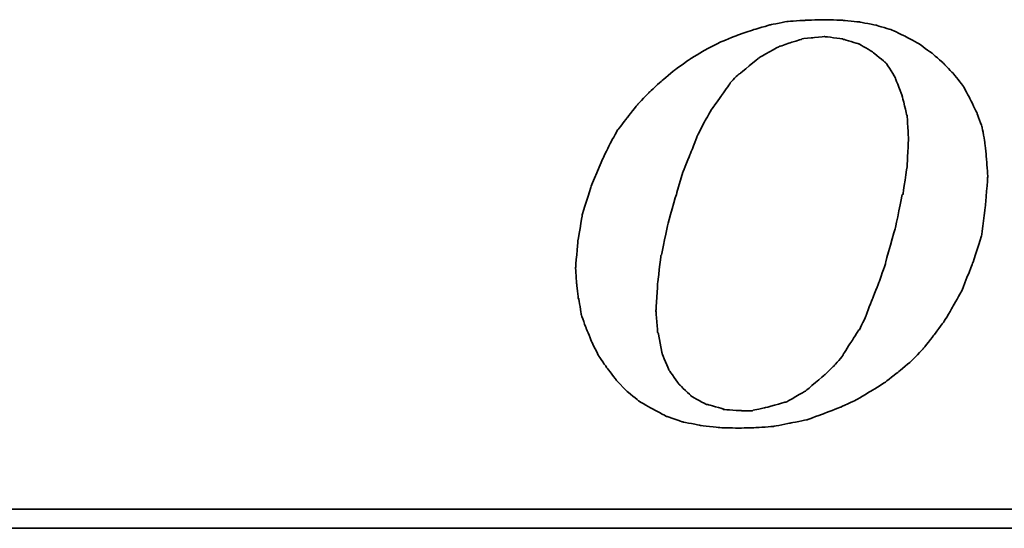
# Model space of a CAD drawing. Header units: millimetres. Extents: x 291 to 529, y -136 to -56.
# Tile 36 of 54: x 464.57 to 468.4, y -113.02 to -111.04. Entities that reach past the tile are written whole.
import ezdxf

# ---------------------------------------------------------------- set-up
doc = ezdxf.new("R2010")
doc.units = ezdxf.units.MM
doc.header["$LTSCALE"] = 0.1
doc.layers.add('DIM', color=4, linetype='CONTINUOUS')
doc.layers.add('layer 1', color=7, linetype='CONTINUOUS')

# ---------------------------------------------------------------- blocks, each defined once
blk = doc.blocks.new('TBI MOTION logo(完整正式版)')
at = {"layer": 'layer 1', "color": 22, "lineweight": 35}
for points, knots in [([(-11.34375, -6.98375), (-11.34375, -6.98375), (-10.91375, -7.43875), (-10.91375, -7.43875), (-10.91375, -7.43875), (-10.91375, -7.43875), (-10.38625, -7.87125), (-10.38625, -7.87125), (-10.38625, -7.87125), (-10.38625, -7.87125), (-9.81125, -8.20375), (-9.81125, -8.20375), (-9.81125, -8.20375), (-9.81125, -8.20375), (-9.21125, -8.51875), (-9.21125, -8.51875), (-9.21125, -8.51875), (-9.21125, -8.51875), (-8.51625, -8.75875), (-8.51625, -8.75875), (-8.51625, -8.75875), (-8.51625, -8.75875), (-7.77125, -8.90375), (-7.77125, -8.90375), (-7.77125, -8.90375), (-7.77125, -8.90375), (-6.97875, -8.99875), (-6.97875, -8.99875), (-6.97875, -8.99875), (-6.97875, -8.99875), (-6.14125, -9.02375), (-6.14125, -9.02375), (-6.14125, -9.02375), (-6.14125, -9.02375), (-5.37125, -8.99875), (-5.37125, -8.99875), (-5.37125, -8.99875), (-5.37125, -8.99875), (-4.65375, -8.94875), (-4.65375, -8.94875), (-4.65375, -8.94875), (-4.65375, -8.94875), (-3.93375, -8.80625), (-3.93375, -8.80625), (-3.93375, -8.80625), (-3.93375, -8.80625), (-3.21375, -8.66375), (-3.21375, -8.66375), (-3.21375, -8.66375), (-3.21375, -8.66375), (-2.49375, -8.39875), (-2.49375, -8.39875), (-2.49375, -8.39875), (-2.49375, -8.39875), (-1.79875, -8.13375), (-1.79875, -8.13375), (-1.79875, -8.13375), (-1.79875, -8.13375), (-1.17375, -7.84375), (-1.17375, -7.84375), (-1.17375, -7.84375), (-1.17375, -7.84375), (-0.52375, -7.46375), (-0.52375, -7.46375), (-0.52375, -7.46375), (-0.52375, -7.46375), (0.10124, -7.07875), (0.10124, -7.07875), (0.10124, -7.07875), (0.10124, -7.07875), (0.67625, -6.62375), (0.67625, -6.62375), (0.67625, -6.62375), (0.67625, -6.62375), (1.24874, -6.14375), (1.24874, -6.14375), (1.24874, -6.14375), (1.24874, -6.14375), (1.72874, -5.64125), (1.72874, -5.64125), (1.72874, -5.64125), (1.72874, -5.64125), (2.18624, -5.06375), (2.18624, -5.06375), (2.18624, -5.06375), (2.18624, -5.06375), (2.61625, -4.48874), (2.61625, -4.48874), (2.61625, -4.48874), (2.61625, -4.48874), (3.00125, -3.83874), (3.00125, -3.83874), (3.00125, -3.83874), (3.00125, -3.83874), (3.36124, -3.21374), (3.36124, -3.21374), (3.36124, -3.21374), (3.36124, -3.21374), (3.84374, -1.99125), (3.84374, -1.99125), (3.84374, -1.99125), (3.84374, -1.99125), (4.22625, -0.81875), (4.22625, -0.81875), (4.22625, -0.81875), (4.22625, -0.81875), (4.39125, 0.45624), (4.39125, 0.45624), (4.39125, 0.45624), (4.39125, 0.45624), (4.48874, 1.70124), (4.48874, 1.70124), (4.48874, 1.70124), (4.48874, 1.70124), (4.43874, 2.44625), (4.43874, 2.44625), (4.43874, 2.44625), (4.43874, 2.44625), (4.36874, 3.14125), (4.36874, 3.14125), (4.36874, 3.14125), (4.36874, 3.14125), (4.25125, 3.81125), (4.25125, 3.81125), (4.25125, 3.81125), (4.25125, 3.81125), (4.03124, 4.41125), (4.03124, 4.41125), (4.03124, 4.41125), (4.03124, 4.41125), (3.74374, 5.01125), (3.74374, 5.01125), (3.74374, 5.01125), (3.74374, 5.01125), (3.43124, 5.58875), (3.43124, 5.58875), (3.43124, 5.58875), (3.43124, 5.58875), (3.02625, 6.09125), (3.02625, 6.09125), (3.02625, 6.09125), (3.02625, 6.09125), (2.59374, 6.54875), (2.59374, 6.54875), (2.59374, 6.54875), (2.59374, 6.54875), (2.09124, 6.98125), (2.09124, 6.98125), (2.09124, 6.98125), (2.09124, 6.98125), (1.56124, 7.36625), (1.56124, 7.36625), (1.56124, 7.36625), (1.56124, 7.36625), (0.98624, 7.67625), (0.98624, 7.67625), (0.98624, 7.67625), (0.98624, 7.67625), (0.38624, 7.96375), (0.38624, 7.96375), (0.38624, 7.96375), (0.38624, 7.96375), (-0.25875, 8.15625), (-0.25875, 8.15625), (-0.25875, 8.15625), (-0.25875, 8.15625), (-0.98125, 8.30125), (-0.98125, 8.30125), (-0.98125, 8.30125), (-0.98125, 8.30125), (-1.70124, 8.37125), (-1.70124, 8.37125), (-1.70124, 8.37125), (-1.70124, 8.37125), (-2.49375, 8.39624), (-2.49375, 8.39624), (-2.49375, 8.39624), (-2.49375, 8.39624), (-3.28625, 8.37125), (-3.28625, 8.37125), (-3.28625, 8.37125), (-3.28625, 8.37125), (-4.05125, 8.32125), (-4.05125, 8.32125), (-4.05125, 8.32125), (-4.05125, 8.32125), (-4.77375, 8.18125), (-4.77375, 8.18125), (-4.77375, 8.18125), (-4.77375, 8.18125), (-5.51625, 7.96375), (-5.51625, 7.96375), (-5.51625, 7.96375), (-5.51625, 7.96375), (-6.21125, 7.72625), (-6.21125, 7.72625), (-6.21125, 7.72625), (-6.21125, 7.72625), (-6.92875, 7.43625), (-6.92875, 7.43625), (-6.92875, 7.43625), (-6.92875, 7.43625), (-7.57875, 7.10125), (-7.57875, 7.10125), (-7.57875, 7.10125), (-7.57875, 7.10125), (-8.24875, 6.69125), (-8.24875, 6.69125), (-8.24875, 6.69125), (-8.24875, 6.69125), (-8.84875, 6.26125), (-8.84875, 6.26125), (-8.84875, 6.26125), (-8.84875, 6.26125), (-9.42625, 5.78125), (-9.42625, 5.78125), (-9.42625, 5.78125), (-9.42625, 5.78125), (-9.95375, 5.30125), (-9.95375, 5.30125), (-9.95375, 5.30125), (-9.95375, 5.30125), (-10.43375, 4.79624), (-10.43375, 4.79624), (-10.43375, 4.79624), (-10.43375, 4.79624), (-10.88875, 4.22125), (-10.88875, 4.22125), (-10.88875, 4.22125), (-10.88875, 4.22125), (-11.29875, 3.69375), (-11.29875, 3.69375), (-11.29875, 3.69375), (-11.29875, 3.69375), (-11.63375, 3.09125), (-11.63375, 3.09125), (-11.63375, 3.09125), (-11.63375, 3.09125), (-11.91875, 2.49625), (-11.91875, 2.49625), (-11.91875, 2.49625), (-11.91875, 2.49625), (-12.44875, 1.24625), (-12.44875, 1.24625), (-12.44875, 1.24625), (-12.44875, 1.24625), (-12.80875, 0.06874), (-12.80875, 0.06874), (-12.80875, 0.06874), (-12.80875, 0.06874), (-12.99875, -1.07875), (-12.99875, -1.07875), (-12.99875, -1.07875), (-12.99875, -1.07875), (-13.09375, -2.18375), (-13.09375, -2.18375), (-13.09375, -2.18375), (-13.09375, -2.18375), (-13.04875, -2.85375), (-13.04875, -2.85375), (-13.04875, -2.85375), (-13.04875, -2.85375), (-12.97375, -3.50375), (-12.97375, -3.50375), (-12.97375, -3.50375), (-12.97375, -3.50375), (-12.95375, -3.50375), (-12.95375, -3.50375), (-12.95375, -3.50375), (-12.95375, -3.50375), (-12.85375, -4.17375), (-12.85375, -4.17375), (-12.85375, -4.17375), (-12.85375, -4.17375), (-12.63875, -4.77624), (-12.63875, -4.77624), (-12.63875, -4.77624), (-12.63875, -4.77624), (-12.39875, -5.35125), (-12.39875, -5.35125), (-12.39875, -5.35125), (-12.39875, -5.35125), (-12.11375, -5.92875), (-12.11375, -5.92875), (-12.11375, -5.92875), (-12.11375, -5.92875), (-11.75375, -6.45375), (-11.75375, -6.45375), (-11.75375, -6.45375), (-11.75375, -6.45375), (-11.34375, -6.98375), (-11.34375, -6.98375)], [0, 0, 0, 0, 0.01369863, 0.01369863, 0.01369863, 0.01369864, 0.02739726, 0.02739726, 0.02739726, 0.02739727, 0.04109589, 0.04109589, 0.04109589, 0.0410959, 0.05479452, 0.05479452, 0.05479452, 0.05479453, 0.06849315, 0.06849315, 0.06849315, 0.06849316, 0.08219178, 0.08219178, 0.08219178, 0.08219179, 0.09589041, 0.09589041, 0.09589041, 0.09589042, 0.10958904, 0.10958904, 0.10958904, 0.10958905, 0.12328767, 0.12328767, 0.12328767, 0.12328768, 0.1369863, 0.1369863, 0.1369863, 0.13698631, 0.15068493, 0.15068493, 0.15068493, 0.15068494, 0.16438356, 0.16438356, 0.16438356, 0.16438357, 0.17808219, 0.17808219, 0.17808219, 0.1780822, 0.19178082, 0.19178082, 0.19178082, 0.19178083, 0.20547945, 0.20547945, 0.20547945, 0.20547946, 0.21917808, 0.21917808, 0.21917808, 0.21917809, 0.23287671, 0.23287671, 0.23287671, 0.23287672, 0.24657534, 0.24657534, 0.24657534, 0.24657535, 0.26027397, 0.26027397, 0.26027397, 0.26027398, 0.2739726, 0.2739726, 0.2739726, 0.27397261, 0.28767123, 0.28767123, 0.28767123, 0.28767124, 0.30136986, 0.30136986, 0.30136986, 0.30136987, 0.31506849, 0.31506849, 0.31506849, 0.3150685, 0.32876712, 0.32876712, 0.32876712, 0.32876713, 0.34246575, 0.34246575, 0.34246575, 0.34246576, 0.35616438, 0.35616438, 0.35616438, 0.35616439, 0.36986301, 0.36986301, 0.36986301, 0.36986302, 0.38356164, 0.38356164, 0.38356164, 0.38356165, 0.39726027, 0.39726027, 0.39726027, 0.39726028, 0.4109589, 0.4109589, 0.4109589, 0.41095891, 0.42465753, 0.42465753, 0.42465753, 0.42465754, 0.43835616, 0.43835616, 0.43835616, 0.43835617, 0.45205479, 0.45205479, 0.45205479, 0.4520548, 0.46575342, 0.46575342, 0.46575342, 0.46575343, 0.47945205, 0.47945205, 0.47945205, 0.47945206, 0.49315068, 0.49315068, 0.49315068, 0.49315069, 0.50684932, 0.50684932, 0.50684932, 0.50684933, 0.52054795, 0.52054795, 0.52054795, 0.52054796, 0.53424658, 0.53424658, 0.53424658, 0.53424659, 0.54794521, 0.54794521, 0.54794521, 0.54794522, 0.56164384, 0.56164384, 0.56164384, 0.56164385, 0.57534247, 0.57534247, 0.57534247, 0.57534248, 0.5890411, 0.5890411, 0.5890411, 0.58904111, 0.60273973, 0.60273973, 0.60273973, 0.60273974, 0.61643836, 0.61643836, 0.61643836, 0.61643837, 0.63013699, 0.63013699, 0.63013699, 0.630137, 0.64383562, 0.64383562, 0.64383562, 0.64383563, 0.65753425, 0.65753425, 0.65753425, 0.65753426, 0.67123288, 0.67123288, 0.67123288, 0.67123289, 0.68493151, 0.68493151, 0.68493151, 0.68493152, 0.69863014, 0.69863014, 0.69863014, 0.69863015, 0.71232877, 0.71232877, 0.71232877, 0.71232878, 0.7260274, 0.7260274, 0.7260274, 0.72602741, 0.73972603, 0.73972603, 0.73972603, 0.73972604, 0.75342466, 0.75342466, 0.75342466, 0.75342467, 0.76712329, 0.76712329, 0.76712329, 0.7671233, 0.78082192, 0.78082192, 0.78082192, 0.78082193, 0.79452055, 0.79452055, 0.79452055, 0.79452056, 0.80821918, 0.80821918, 0.80821918, 0.80821919, 0.82191781, 0.82191781, 0.82191781, 0.82191782, 0.83561644, 0.83561644, 0.83561644, 0.83561645, 0.84931507, 0.84931507, 0.84931507, 0.84931508, 0.8630137, 0.8630137, 0.8630137, 0.86301371, 0.87671233, 0.87671233, 0.87671233, 0.87671234, 0.89041096, 0.89041096, 0.89041096, 0.89041097, 0.90410959, 0.90410959, 0.90410959, 0.9041096, 0.91780822, 0.91780822, 0.91780822, 0.91780823, 0.93150685, 0.93150685, 0.93150685, 0.93150686, 0.94520548, 0.94520548, 0.94520548, 0.94520549, 0.95890411, 0.95890411, 0.95890411, 0.95890412, 0.97260274, 0.97260274, 0.97260274, 0.97260275, 0.98630137, 0.98630137, 0.98630137, 0.98630138, 1, 1, 1, 1]), ([(-8.77875, 1.03124), (-8.77875, 1.03124), (-8.51625, 1.89625), (-8.51625, 1.89625), (-8.51625, 1.89625), (-8.51625, 1.89625), (-8.20375, 2.66375), (-8.20375, 2.66375), (-8.20375, 2.66375), (-8.20375, 2.66375), (-7.91625, 3.38125), (-7.91625, 3.38125), (-7.91625, 3.38125), (-7.91625, 3.38125), (-7.91625, 3.40624), (-7.91625, 3.40624), (-7.91625, 3.40624), (-7.91625, 3.40624), (-7.57875, 4.07624), (-7.57875, 4.07624), (-7.57875, 4.07624), (-7.57875, 4.07624), (-7.24375, 4.65125), (-7.24375, 4.65125), (-7.24375, 4.65125), (-7.24375, 4.65125), (-7.21875, 4.65125), (-7.21875, 4.65125), (-7.21875, 4.65125), (-7.21875, 4.65125), (-7.21875, 4.67624), (-7.21875, 4.67624), (-7.21875, 4.67624), (-7.21875, 4.67624), (-6.83625, 5.20375), (-6.83625, 5.20375), (-6.83625, 5.20375), (-6.83625, 5.20375), (-6.49875, 5.68625), (-6.49875, 5.68625), (-6.49875, 5.68625), (-6.49875, 5.68625), (-6.49875, 5.70625), (-6.49875, 5.70625), (-6.49875, 5.70625), (-6.49875, 5.70625), (-6.11625, 6.09125), (-6.11625, 6.09125), (-6.11625, 6.09125), (-6.11625, 6.09125), (-6.09125, 6.09125), (-6.09125, 6.09125), (-6.09125, 6.09125), (-6.09125, 6.09125), (-5.27375, 6.76625), (-5.27375, 6.76625), (-5.27375, 6.76625), (-5.27375, 6.76625), (-5.24875, 6.76625), (-5.24875, 6.76625), (-5.24875, 6.76625), (-5.24875, 6.76625), (-5.24875, 6.78625), (-5.24875, 6.78625), (-5.24875, 6.78625), (-5.24875, 6.78625), (-4.38875, 7.26624), (-4.38875, 7.26624), (-4.38875, 7.26624), (-4.38875, 7.26624), (-4.36125, 7.26624), (-4.36125, 7.26624), (-4.36125, 7.26624), (-4.36125, 7.26624), (-3.93375, 7.41125), (-3.93375, 7.41125), (-3.93375, 7.41125), (-3.93375, 7.41125), (-3.47375, 7.55625), (-3.47375, 7.55625), (-3.47375, 7.55625), (-3.47375, 7.55625), (-3.45375, 7.55625), (-3.45375, 7.55625), (-3.45375, 7.55625), (-3.45375, 7.55625), (-3.42875, 7.58124), (-3.42875, 7.58124), (-3.42875, 7.58124), (-3.42875, 7.58124), (-2.97375, 7.62625), (-2.97375, 7.62625), (-2.97375, 7.62625), (-2.97375, 7.62625), (-2.49375, 7.67625), (-2.49375, 7.67625), (-2.49375, 7.67625), (-2.49375, 7.67625), (-2.46875, 7.67625), (-2.46875, 7.67625), (-2.46875, 7.67625), (-2.46875, 7.67625), (-1.70124, 7.58124), (-1.70124, 7.58124), (-1.70124, 7.58124), (-1.70124, 7.58124), (-1.67875, 7.55625), (-1.67875, 7.55625), (-1.67875, 7.55625), (-1.67875, 7.55625), (-1.65375, 7.55625), (-1.65375, 7.55625), (-1.65375, 7.55625), (-1.65375, 7.55625), (-1.03125, 7.36625), (-1.03125, 7.36625), (-1.03125, 7.36625), (-1.03125, 7.36625), (-1.00625, 7.36625), (-1.00625, 7.36625), (-1.00625, 7.36625), (-1.00625, 7.36625), (-0.43124, 7.02624), (-0.43124, 7.02624), (-0.43124, 7.02624), (-0.43124, 7.02624), (-0.40625, 7.00624), (-0.40625, 7.00624), (-0.40625, 7.00624), (-0.40625, 7.00624), (0.12124, 6.57124), (0.12124, 6.57124), (0.12124, 6.57124), (0.12124, 6.57124), (0.14624, 6.54875), (0.14624, 6.54875), (0.14624, 6.54875), (0.14624, 6.54875), (0.17124, 6.52375), (0.17124, 6.52375), (0.17124, 6.52375), (0.17124, 6.52375), (0.55625, 5.89875), (0.55625, 5.89875), (0.55625, 5.89875), (0.55625, 5.89875), (0.55625, 5.87625), (0.55625, 5.87625), (0.55625, 5.87625), (0.55625, 5.87625), (0.84124, 5.15625), (0.84124, 5.15625), (0.84124, 5.15625), (0.84124, 5.15625), (0.84124, 5.13125), (0.84124, 5.13125), (0.84124, 5.13125), (0.84124, 5.13125), (1.03624, 4.31875), (1.03624, 4.31875), (1.03624, 4.31875), (1.03624, 4.31875), (1.05624, 4.31875), (1.05624, 4.31875), (1.05624, 4.31875), (1.05624, 4.31875), (1.05624, 4.29125), (1.05624, 4.29125), (1.05624, 4.29125), (1.05624, 4.29125), (1.10625, 3.33125), (1.10625, 3.33125), (1.10625, 3.33125), (1.10625, 3.33125), (1.10625, 3.30875), (1.10625, 3.30875), (1.10625, 3.30875), (1.10625, 3.30875), (1.05624, 2.20624), (1.05624, 2.20624), (1.05624, 2.20624), (1.05624, 2.20624), (1.05624, 2.18124), (1.05624, 2.18124), (1.05624, 2.18124), (1.05624, 2.18124), (0.86624, 0.93624), (0.86624, 0.93624), (0.86624, 0.93624), (0.86624, 0.93624), (0.84124, 0.93624), (0.84124, 0.93624), (0.84124, 0.93624), (0.84124, 0.93624), (0.55625, -0.45874), (0.55625, -0.45874), (0.55625, -0.45874), (0.55625, -0.45874), (0.12124, -1.99125), (0.12124, -1.99125), (0.12124, -1.99125), (0.12124, -1.99125), (0.12124, -2.01874), (0.12124, -2.01874), (0.12124, -2.01874), (0.12124, -2.01874), (-0.13874, -2.78375), (-0.13874, -2.78375), (-0.13874, -2.78375), (-0.13874, -2.78375), (-0.43124, -3.50375), (-0.43124, -3.50375), (-0.43124, -3.50375), (-0.43124, -3.50375), (-0.69375, -4.19875), (-0.69375, -4.19875), (-0.69375, -4.19875), (-0.69375, -4.19875), (-0.69375, -4.22375), (-0.69375, -4.22375), (-0.69375, -4.22375), (-0.69375, -4.22375), (-0.98125, -4.82374), (-0.98125, -4.82374), (-0.98125, -4.82374), (-0.98125, -4.82374), (-1.00625, -4.82374), (-1.00625, -4.82374), (-1.00625, -4.82374), (-1.00625, -4.82374), (-1.33875, -5.35125), (-1.33875, -5.35125), (-1.33875, -5.35125), (-1.33875, -5.35125), (-1.67875, -5.87875), (-1.67875, -5.87875), (-1.67875, -5.87875), (-1.67875, -5.87875), (-1.67875, -5.90375), (-1.67875, -5.90375), (-1.67875, -5.90375), (-1.67875, -5.90375), (-2.05875, -6.35875), (-2.05875, -6.35875), (-2.05875, -6.35875), (-2.05875, -6.35875), (-2.08375, -6.38375), (-2.08375, -6.38375), (-2.08375, -6.38375), (-2.08375, -6.38375), (-2.46875, -6.74375), (-2.46875, -6.74375), (-2.46875, -6.74375), (-2.46875, -6.74375), (-3.25875, -7.41625), (-3.25875, -7.41625), (-3.25875, -7.41625), (-3.25875, -7.41625), (-3.28625, -7.43875), (-3.28625, -7.43875), (-3.28625, -7.43875), (-3.28625, -7.43875), (-4.12375, -7.91875), (-4.12375, -7.91875), (-4.12375, -7.91875), (-4.12375, -7.91875), (-4.14875, -7.91875), (-4.14875, -7.91875), (-4.14875, -7.91875), (-4.14875, -7.91875), (-4.17125, -7.91875), (-4.17125, -7.91875), (-4.17125, -7.91875), (-4.17125, -7.91875), (-5.03375, -8.15875), (-5.03375, -8.15875), (-5.03375, -8.15875), (-5.03375, -8.15875), (-5.51625, -8.25625), (-5.51625, -8.25625), (-5.51625, -8.25625), (-5.51625, -8.25625), (-5.54125, -8.27875), (-5.54125, -8.27875), (-5.54125, -8.27875), (-5.54125, -8.27875), (-5.56375, -8.27875), (-5.56375, -8.27875), (-5.56375, -8.27875), (-5.56375, -8.27875), (-5.99625, -8.27875), (-5.99625, -8.27875), (-5.99625, -8.27875), (-5.99625, -8.27875), (-6.76375, -8.23125), (-6.76375, -8.23125), (-6.76375, -8.23125), (-6.76375, -8.23125), (-6.78875, -8.23125), (-6.78875, -8.23125), (-6.78875, -8.23125), (-6.78875, -8.23125), (-6.78875, -8.20375), (-6.78875, -8.20375), (-6.78875, -8.20375), (-6.78875, -8.20375), (-7.45875, -8.01375), (-7.45875, -8.01375), (-7.45875, -8.01375), (-7.45875, -8.01375), (-7.48375, -8.01375), (-7.48375, -8.01375), (-7.48375, -8.01375), (-7.48375, -8.01375), (-7.50875, -8.01375), (-7.50875, -8.01375), (-7.50875, -8.01375), (-7.50875, -8.01375), (-8.13125, -7.67875), (-8.13125, -7.67875), (-8.13125, -7.67875), (-8.13125, -7.67875), (-8.15625, -7.65375), (-8.15625, -7.65375), (-8.15625, -7.65375), (-8.15625, -7.65375), (-8.65875, -7.17375), (-8.65875, -7.17375), (-8.65875, -7.17375), (-8.65875, -7.17375), (-8.68375, -7.14875), (-8.68375, -7.14875), (-8.68375, -7.14875), (-8.68375, -7.14875), (-9.08875, -6.57375), (-9.08875, -6.57375), (-9.08875, -6.57375), (-9.08875, -6.57375), (-9.11375, -6.54875), (-9.11375, -6.54875), (-9.11375, -6.54875), (-9.11375, -6.54875), (-9.11375, -6.52875), (-9.11375, -6.52875), (-9.11375, -6.52875), (-9.11375, -6.52875), (-9.40375, -5.85375), (-9.40375, -5.85375), (-9.40375, -5.85375), (-9.40375, -5.85375), (-9.40375, -5.82875), (-9.40375, -5.82875), (-9.40375, -5.82875), (-9.40375, -5.82875), (-9.56875, -4.96875), (-9.56875, -4.96875), (-9.56875, -4.96875), (-9.56875, -4.96875), (-9.59375, -4.94375), (-9.59375, -4.94375), (-9.59375, -4.94375), (-9.59375, -4.94375), (-9.66375, -4.03375), (-9.66375, -4.03375), (-9.66375, -4.03375), (-9.66375, -4.03375), (-9.66375, -4.00875), (-9.66375, -4.00875), (-9.66375, -4.00875), (-9.66375, -4.00875), (-9.59375, -2.85375), (-9.59375, -2.85375), (-9.59375, -2.85375), (-9.59375, -2.85375), (-9.45125, -1.65875), (-9.45125, -1.65875), (-9.45125, -1.65875), (-9.45125, -1.65875), (-9.42625, -1.63375), (-9.42625, -1.63375), (-9.42625, -1.63375), (-9.42625, -1.63375), (-9.16125, -0.33875), (-9.16125, -0.33875), (-9.16125, -0.33875), (-9.16125, -0.33875), (-8.77875, 1.00624), (-8.77875, 1.00624), (-8.77875, 1.00624), (-8.77875, 1.00624), (-8.77875, 1.03124), (-8.77875, 1.03124)], [0, 0, 0, 0, 0.01020408, 0.01020408, 0.01020408, 0.01020409, 0.02040816, 0.02040816, 0.02040816, 0.02040817, 0.03061224, 0.03061224, 0.03061224, 0.03061225, 0.04081633, 0.04081633, 0.04081633, 0.04081634, 0.05102041, 0.05102041, 0.05102041, 0.05102042, 0.06122449, 0.06122449, 0.06122449, 0.0612245, 0.07142857, 0.07142857, 0.07142857, 0.07142858, 0.08163265, 0.08163265, 0.08163265, 0.08163266, 0.09183673, 0.09183673, 0.09183673, 0.09183674, 0.10204082, 0.10204082, 0.10204082, 0.10204083, 0.1122449, 0.1122449, 0.1122449, 0.11224491, 0.12244898, 0.12244898, 0.12244898, 0.12244899, 0.13265306, 0.13265306, 0.13265306, 0.13265307, 0.14285714, 0.14285714, 0.14285714, 0.14285715, 0.15306122, 0.15306122, 0.15306122, 0.15306123, 0.16326531, 0.16326531, 0.16326531, 0.16326532, 0.17346939, 0.17346939, 0.17346939, 0.1734694, 0.18367347, 0.18367347, 0.18367347, 0.18367348, 0.19387755, 0.19387755, 0.19387755, 0.19387756, 0.20408163, 0.20408163, 0.20408163, 0.20408164, 0.21428571, 0.21428571, 0.21428571, 0.21428572, 0.2244898, 0.2244898, 0.2244898, 0.22448981, 0.23469388, 0.23469388, 0.23469388, 0.23469389, 0.24489796, 0.24489796, 0.24489796, 0.24489797, 0.25510204, 0.25510204, 0.25510204, 0.25510205, 0.26530612, 0.26530612, 0.26530612, 0.26530613, 0.2755102, 0.2755102, 0.2755102, 0.27551021, 0.28571429, 0.28571429, 0.28571429, 0.2857143, 0.29591837, 0.29591837, 0.29591837, 0.29591838, 0.30612245, 0.30612245, 0.30612245, 0.30612246, 0.31632653, 0.31632653, 0.31632653, 0.31632654, 0.32653061, 0.32653061, 0.32653061, 0.32653062, 0.33673469, 0.33673469, 0.33673469, 0.3367347, 0.34693878, 0.34693878, 0.34693878, 0.34693879, 0.35714286, 0.35714286, 0.35714286, 0.35714287, 0.36734694, 0.36734694, 0.36734694, 0.36734695, 0.37755102, 0.37755102, 0.37755102, 0.37755103, 0.3877551, 0.3877551, 0.3877551, 0.38775511, 0.39795918, 0.39795918, 0.39795918, 0.39795919, 0.40816327, 0.40816327, 0.40816327, 0.40816328, 0.41836735, 0.41836735, 0.41836735, 0.41836736, 0.42857143, 0.42857143, 0.42857143, 0.42857144, 0.43877551, 0.43877551, 0.43877551, 0.43877552, 0.44897959, 0.44897959, 0.44897959, 0.4489796, 0.45918367, 0.45918367, 0.45918367, 0.45918368, 0.46938776, 0.46938776, 0.46938776, 0.46938777, 0.47959184, 0.47959184, 0.47959184, 0.47959185, 0.48979592, 0.48979592, 0.48979592, 0.48979593, 0.5, 0.5, 0.5, 0.50000001, 0.51020408, 0.51020408, 0.51020408, 0.51020409, 0.52040816, 0.52040816, 0.52040816, 0.52040817, 0.53061224, 0.53061224, 0.53061224, 0.53061225, 0.54081633, 0.54081633, 0.54081633, 0.54081634, 0.55102041, 0.55102041, 0.55102041, 0.55102042, 0.56122449, 0.56122449, 0.56122449, 0.5612245, 0.57142857, 0.57142857, 0.57142857, 0.57142858, 0.58163265, 0.58163265, 0.58163265, 0.58163266, 0.59183673, 0.59183673, 0.59183673, 0.59183674, 0.60204082, 0.60204082, 0.60204082, 0.60204083, 0.6122449, 0.6122449, 0.6122449, 0.61224491, 0.62244898, 0.62244898, 0.62244898, 0.62244899, 0.63265306, 0.63265306, 0.63265306, 0.63265307, 0.64285714, 0.64285714, 0.64285714, 0.64285715, 0.65306122, 0.65306122, 0.65306122, 0.65306123, 0.66326531, 0.66326531, 0.66326531, 0.66326532, 0.67346939, 0.67346939, 0.67346939, 0.6734694, 0.68367347, 0.68367347, 0.68367347, 0.68367348, 0.69387755, 0.69387755, 0.69387755, 0.69387756, 0.70408163, 0.70408163, 0.70408163, 0.70408164, 0.71428571, 0.71428571, 0.71428571, 0.71428572, 0.7244898, 0.7244898, 0.7244898, 0.72448981, 0.73469388, 0.73469388, 0.73469388, 0.73469389, 0.74489796, 0.74489796, 0.74489796, 0.74489797, 0.75510204, 0.75510204, 0.75510204, 0.75510205, 0.76530612, 0.76530612, 0.76530612, 0.76530613, 0.7755102, 0.7755102, 0.7755102, 0.77551021, 0.78571429, 0.78571429, 0.78571429, 0.7857143, 0.79591837, 0.79591837, 0.79591837, 0.79591838, 0.80612245, 0.80612245, 0.80612245, 0.80612246, 0.81632653, 0.81632653, 0.81632653, 0.81632654, 0.82653061, 0.82653061, 0.82653061, 0.82653062, 0.83673469, 0.83673469, 0.83673469, 0.8367347, 0.84693878, 0.84693878, 0.84693878, 0.84693879, 0.85714286, 0.85714286, 0.85714286, 0.85714287, 0.86734694, 0.86734694, 0.86734694, 0.86734695, 0.87755102, 0.87755102, 0.87755102, 0.87755103, 0.8877551, 0.8877551, 0.8877551, 0.88775511, 0.89795918, 0.89795918, 0.89795918, 0.89795919, 0.90816327, 0.90816327, 0.90816327, 0.90816328, 0.91836735, 0.91836735, 0.91836735, 0.91836736, 0.92857143, 0.92857143, 0.92857143, 0.92857144, 0.93877551, 0.93877551, 0.93877551, 0.93877552, 0.94897959, 0.94897959, 0.94897959, 0.9489796, 0.95918367, 0.95918367, 0.95918367, 0.95918368, 0.96938776, 0.96938776, 0.96938776, 0.96938777, 0.97959184, 0.97959184, 0.97959184, 0.97959185, 0.98979592, 0.98979592, 0.98979592, 0.98979593, 1, 1, 1, 1]), ([(75.90875, -9.47875), (75.90875, -9.47875), (75.90875, -12.28625), (75.90875, -12.28625), (75.90875, -12.28625), (75.90875, -12.28625), (75.90875, -12.47875), (75.90875, -12.47875), (75.90875, -12.47875), (75.90875, -12.47875), (75.71625, -12.47875), (75.71625, -12.47875), (75.71625, -12.47875), (75.71625, -12.47875), (-88.32875, -12.47875), (-88.32875, -12.47875), (-88.32875, -12.47875), (-88.32875, -12.47875), (-88.32875, -13.29375), (-88.32875, -13.29375), (-88.32875, -13.29375), (-88.32875, -13.29375), (82.89125, -13.29375), (82.89125, -13.29375), (82.89125, -13.29375), (82.89125, -13.29375), (75.90875, -9.47875), (75.90875, -9.47875)], [0, 0, 0, 0, 0.14285714, 0.14285714, 0.14285714, 0.14285715, 0.28571429, 0.28571429, 0.28571429, 0.2857143, 0.42857143, 0.42857143, 0.42857143, 0.42857144, 0.57142857, 0.57142857, 0.57142857, 0.57142858, 0.71428571, 0.71428571, 0.71428571, 0.71428572, 0.85714286, 0.85714286, 0.85714286, 0.85714287, 1, 1, 1, 1])]:
    blk.add_open_spline(points, degree=3, knots=knots, dxfattribs=at)

msp = doc.modelspace()

# ---------------------------------------------------------------- block references
at = {"layer": 'DIM', "color": 0, "xscale": 0.0912171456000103, "yscale": 0.0912171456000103, "zscale": 0.0912171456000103}
msp.add_blockref('TBI MOTION logo(完整正式版)', (467.9297, -111.8099), dxfattribs=at)

doc.saveas('drawing.dxf')
